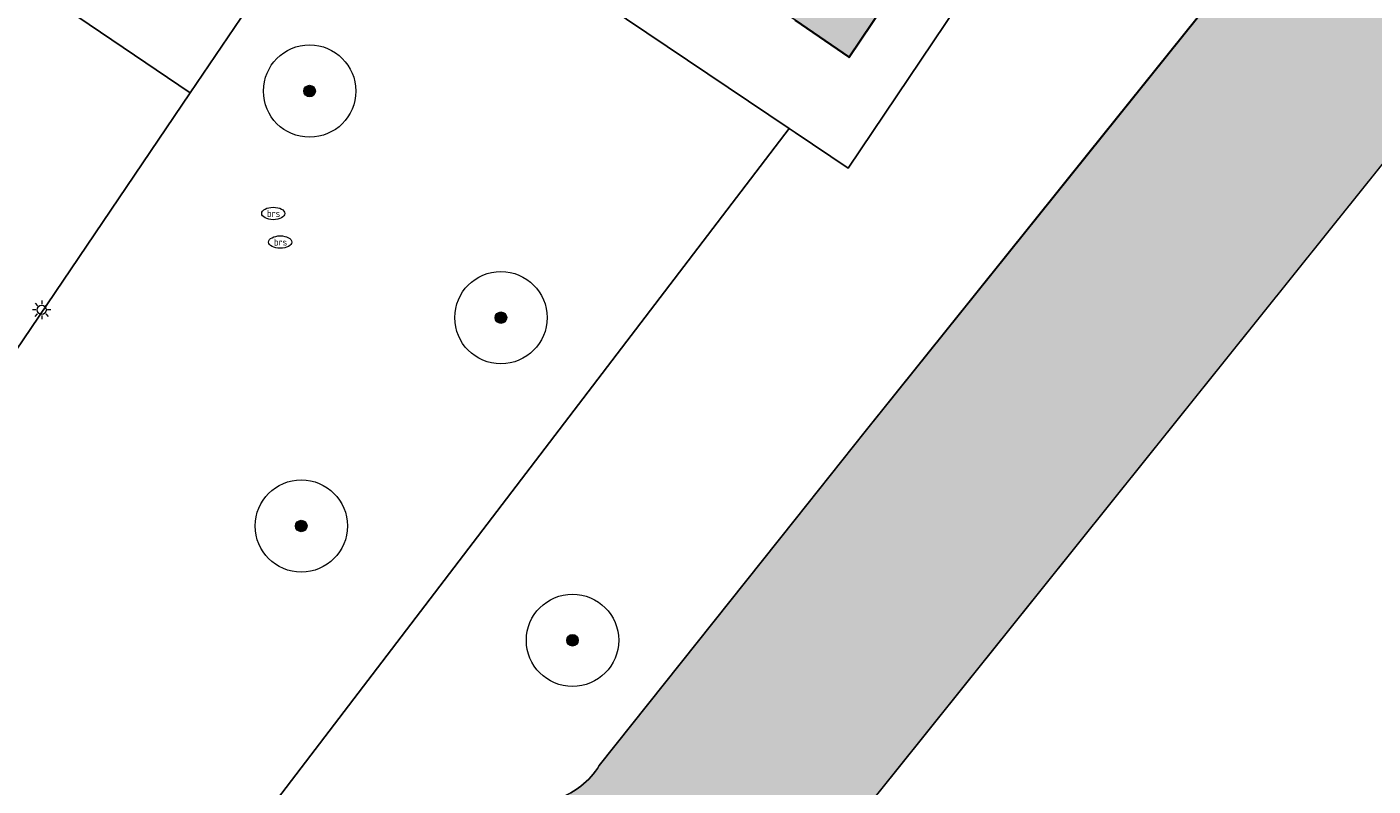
# Model space of a CAD drawing. Header units: metres. Extents: x 125349 to 128236, y 501602 to 503797.
# Tile 168 of 256: x 126983 to 127013, y 502093 to 502109. Entities that reach past the tile are written whole.
import ezdxf
from ezdxf.enums import TextEntityAlignment as Align

# ---------------------------------------------------------------- set-up
doc = ezdxf.new("R2010")
doc.units = ezdxf.units.M
doc.layers.get('0').update_dxf_attribs({"linetype": 'CONTINUOUS'})
for name, color, linetype, lineweight in [('B-WE-GK-BESCHOEIING-G', 130, 'GK-BESCHOEIING-SO', 18), ('B-WE-GR-BOOM-S-500', 90, 'CONTINUOUS', 18), ('B-WE-GR-GROENVOORZIENING-GV', 80, 'CONTINUOUS', 18), ('B-WE-IE-MEUBILAIR-S', 7, 'CONTINUOUS', 18), ('B-WE-OG-BEBOUWING-GV', 7, 'CONTINUOUS', 35), ('B-WE-OG-BEBOUWING_TE AMOVEREN-V', 253, 'CONTINUOUS', 18), ('B-WE-OG-TERREIN_BEGROEID-GV', 7, 'CONTINUOUS', 18), ('B-WE-OG-WATER-GV', 130, 'CONTINUOUS', 18), ('B-WE-VH-OPENVERHARDING-GV', 90, 'CONTINUOUS', 18), ('B-WE-VH-OPENVERHARDING_BETONSTRAATSTEEN-GV', 90, 'CONTINUOUS', 18), ('B-WE-VH-OPENVERHARDING_TEGEL-GV', 90, 'CONTINUOUS', 18)]:
    doc.layers.add(name, color=color, linetype=linetype, lineweight=lineweight)
doc.layers.add('B-WE-OG-WATER-V', color=7, linetype='CONTINUOUS', lineweight=18, true_color=0xbee8ff)
doc.styles.add('NLCS-ISO', font='NLCS-ISO.ttf')
doc.linetypes.add('GK-BESCHOEIING-SO', pattern='A,18,-3,[1,NLCS.SHX,S=0.6,R=0,X=0,Y=0],-3', length=24)

# ---------------------------------------------------------------- blocks, each defined once
blk = doc.blocks.new('SIE-MEUBILAIR_PAAL_LICHTMAST-SO')
for points in [[(-0.625, 0), (-1, 0)], [(-0.7071067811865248, 0.7071067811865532), (-0.4419417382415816, 0.44194173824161)], [(0, 1), (0, 0.625)], [(0.44194173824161, 0.4419417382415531), (0.7071067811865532, 0.7071067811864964)], [(1, 0), (0.625, 0)], [(-0.7071067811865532, -0.7071067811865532), (-0.4419417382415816, -0.44194173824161)], [(0, -0.625), (0, -1)], [(0.4419417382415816, -0.4419417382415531), (0.7071067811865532, -0.7071067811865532)]]:
    blk.add_lwpolyline(points)
blk.add_circle((0, 0), 0.5)
blk = doc.blocks.new('SIE-MEUBILAIR_PUT_BRANDSTOFPUT-SO')
blk.add_ellipse((0, 0), major_axis=(1.25, 4.517432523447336e-15), ratio=0.5400000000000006)
at = {"style": 'NLCS-ISO'}
blk.add_text('brs', height=0.75, dxfattribs=at).set_placement((0.0261189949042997, 2.557953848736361e-13), align=Align.MIDDLE_CENTER)
blk = doc.blocks.new('SGR-BOOM_01-SO')
at = {"linetype": 'ByBlock', "lineweight": 18}
h = blk.add_hatch(color=0, dxfattribs=at)
h.dxf.hatch_style = 1
edge = h.paths.add_edge_path()
edge.add_arc((0, 0), 0.25, 0, 360)
at = {"color": 0, "linetype": 'ByBlock', "lineweight": 18}
for radius in [2, 0.25]:
    blk.add_circle((0, 0), radius, dxfattribs=at)

msp = doc.modelspace()

# ---------------------------------------------------------------- hatches: boundary and pattern name
at = {"layer": 'B-WE-OG-BEBOUWING_TE AMOVEREN-V', "transparency": 33554508}
h = msp.add_hatch(color=256, dxfattribs=at)
h.dxf.hatch_style = 1
h.paths.add_polyline_path([(127006.786, 502117.203), (127020.754, 502137.991), (127045.138, 502174.515), (127069.955, 502211.466), (127072.925, 502215.888), (127074.52, 502218.263), (127071.581, 502220.233), (127071.935, 502220.881), (127071.038, 502221.487), (127070.634, 502220.889), (127064.755, 502224.728), (127062.628, 502221.554), (127062.436, 502221.669), (127061.551, 502221.233), (127060.845, 502220.613), (127060.348, 502219.868), (127060.071, 502218.987), (127059.993, 502217.985), (127060.173, 502217.873), (127054.138, 502208.858), (127039.109, 502186.411), (127000, 502127.876), (126997.66, 502124.374), (126996.309, 502122.082), (126996.13, 502122.18), (126995.314, 502121.765), (126994.608, 502121.156), (126994.11, 502120.409), (126993.82, 502119.524), (126993.723, 502118.57), (126993.91, 502118.429), (126991.712, 502115.176), (126997.263, 502111.427), (126996.813, 502110.827), (126997.863, 502110.127), (126998.263, 502110.828), (127000, 502109.642), (127001.167, 502108.841), (127005.822, 502115.768)])
at = {"layer": 'B-WE-OG-WATER-V'}
h = msp.add_hatch(color=256, dxfattribs=at)
edge = h.paths.add_edge_path()
edge.add_line((127146.932, 502282.446), (127145.997, 502281.283))
edge.add_line((127145.997, 502281.283), (127125.073, 502254.623))
edge.add_line((127125.073, 502254.623), (127121.315, 502250))
edge.add_line((127121.315, 502250), (127105.7, 502230.321))
edge.add_line((127105.7, 502230.321), (127092.161, 502213.258))
edge.add_line((127092.161, 502213.258), (127073.659, 502190.454))
edge.add_line((127073.659, 502190.454), (127048.805, 502159.686))
edge.add_line((127048.805, 502159.686), (127016.739, 502119.704))
edge.add_line((127016.739, 502119.704), (127011.991, 502113.788))
edge.add_line((127011.991, 502113.788), (127006.339, 502106.746))
edge.add_line((127006.339, 502106.746), (127001.514, 502100.734))
edge.add_line((127001.514, 502100.734), (127000, 502098.829))
edge.add_line((127000, 502098.829), (126995.757, 502093.501))
edge.add_arc((126994.3375606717, 502094.3677425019), 1.663144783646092, 307.9346775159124, 328.59079517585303, ccw=False)
edge.add_arc((126994.2664725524, 502094.469720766), 1.787290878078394, 290.89769663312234, 307.7223175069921, ccw=False)
edge.add_line((126994.904, 502092.8), (126992.703, 502091.951))
edge.add_line((126992.703, 502091.951), (126993.101, 502090.199))
edge.add_line((126993.101, 502090.199), (126990.848, 502087.398))
edge.add_line((126990.848, 502087.398), (126989.296, 502085.403))
edge.add_arc((126991.4469296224, 502083.2823067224), 3.020569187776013, 135.4055568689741, 155.9768027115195)
edge.add_arc((126991.2467602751, 502083.5113356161), 2.747468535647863, 158.6408285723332, 165.4837753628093)
edge.add_arc((126991.0979633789, 502083.564824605), 2.590054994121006, 165.804203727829, 203.7908151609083)
edge.add_arc((126991.083956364, 502083.5575017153), 2.57428440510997, 203.7674406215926, 237.2676172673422)
edge.add_arc((126991.1180157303, 502084.5584883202), 3.472775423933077, 245.7557651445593, 267.920465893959)
edge.add_arc((126991.0457743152, 502083.9855336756), 2.898032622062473, 268.9367896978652, 294.3356598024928)
edge.add_arc((126990.5264571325, 502084.5055459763), 3.595174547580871, 298.4650758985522, 315.5746966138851)
edge.add_line((126993.094, 502081.989), (126996.543, 502086.319))
edge.add_line((126996.543, 502086.319), (127000, 502090.659))
edge.add_line((127000, 502090.659), (127002.168, 502093.374))
edge.add_line((127002.168, 502093.374), (127018.05, 502113.191))
edge.add_line((127018.05, 502113.191), (127031.108, 502129.472))
edge.add_line((127031.108, 502129.472), (127061.611, 502167.612))
edge.add_line((127061.611, 502167.612), (127076.18, 502185.636))
edge.add_line((127076.18, 502185.636), (127097.104, 502211.626))
edge.add_line((127097.104, 502211.626), (127127.528, 502250))
edge.add_line((127127.528, 502250), (127141.585, 502267.668))
edge.add_line((127141.585, 502267.668), (127174.668, 502308.914))
edge.add_line((127174.668, 502308.914), (127184.906, 502321.879))
edge.add_line((127184.906, 502321.879), (127188.636, 502326.611))
edge.add_line((127188.636, 502326.611), (127189.054, 502327.119))
edge.add_line((127189.054, 502327.119), (127190.095, 502328.384))
edge.add_line((127190.095, 502328.384), (127190.593, 502328.989))
edge.add_line((127190.593, 502328.989), (127194.521, 502333.834))
edge.add_line((127194.521, 502333.834), (127200.996, 502341.901))
edge.add_line((127200.996, 502341.901), (127210.601, 502354.098))
edge.add_line((127210.601, 502354.098), (127221.457, 502367.694))
edge.add_line((127221.457, 502367.694), (127227.76, 502375.492))
edge.add_line((127227.76, 502375.492), (127239.316, 502389.987))
edge.add_line((127239.316, 502389.987), (127250.522, 502404.183))
edge.add_line((127250.522, 502404.183), (127250.931, 502404.69))
edge.add_line((127250.931, 502404.69), (127252.814, 502407.025))
edge.add_line((127252.814, 502407.025), (127253.223, 502407.532))
edge.add_line((127253.223, 502407.532), (127261.528, 502418.029))
edge.add_line((127261.528, 502418.029), (127262.16, 502418.83))
edge.add_line((127262.16, 502418.83), (127280.756, 502442.371))
edge.add_line((127280.756, 502442.371), (127281.388, 502443.172))
edge.add_line((127281.388, 502443.172), (127288.742, 502452.27))
edge.add_line((127288.742, 502452.27), (127292.844, 502457.368))
edge.add_line((127292.844, 502457.368), (127301.099, 502467.765))
edge.add_line((127301.099, 502467.765), (127310.554, 502479.662))
edge.add_line((127310.554, 502479.662), (127316.457, 502487.01))
edge.add_line((127316.457, 502487.01), (127326.723, 502500))
edge.add_line((127326.723, 502500), (127333.71, 502508.963))
edge.add_line((127333.71, 502508.963), (127335.017, 502510.607))
edge.add_line((127335.017, 502510.607), (127336.627, 502512.7))
edge.add_line((127336.627, 502512.7), (127337.733, 502514.095))
edge.add_line((127337.733, 502514.095), (127339.041, 502516.04))
edge.add_line((127339.041, 502516.04), (127342.413, 502521.025))
edge.add_line((127342.413, 502521.025), (127343.922, 502523.169))
edge.add_line((127343.922, 502523.169), (127345.282, 502525.313))
edge.add_line((127345.282, 502525.313), (127347.094, 502528.256))
edge.add_line((127347.094, 502528.256), (127349.97, 502532.701))
edge.add_line((127349.97, 502532.701), (127348.925, 502534.188))
edge.add_line((127348.925, 502534.188), (127347.874, 502534.784))
edge.add_line((127347.874, 502534.784), (127345.706, 502535.075))
edge.add_line((127345.706, 502535.075), (127344.77, 502533.818))
edge.add_line((127344.77, 502533.818), (127343.611, 502531.773))
edge.add_line((127343.611, 502531.773), (127342.1, 502529.279))
edge.add_line((127342.1, 502529.279), (127339.935, 502525.888))
edge.add_line((127339.935, 502525.888), (127339.482, 502525.14))
edge.add_line((127339.482, 502525.14), (127334.298, 502517.512))
edge.add_line((127334.298, 502517.512), (127333.645, 502516.715))
edge.add_line((127333.645, 502516.715), (127330.276, 502512.38))
edge.add_line((127330.276, 502512.38), (127324.635, 502505.193))
edge.add_line((127324.635, 502505.193), (127320.559, 502500))
edge.add_line((127320.559, 502500), (127316.56, 502494.911))
edge.add_line((127316.56, 502494.911), (127303.003, 502478.016))
edge.add_line((127303.003, 502478.016), (127288.996, 502460.371))
edge.add_line((127288.996, 502460.371), (127283.864, 502454.114))
edge.add_line((127283.864, 502454.114), (127280.592, 502450.124))
edge.add_line((127280.592, 502450.124), (127273.338, 502440.977))
edge.add_line((127273.338, 502440.977), (127272.406, 502439.824))
edge.add_line((127272.406, 502439.824), (127267.412, 502433.643))
edge.add_line((127267.412, 502433.643), (127265.784, 502431.629))
edge.add_line((127265.784, 502431.629), (127264.526, 502430.033))
edge.add_line((127264.526, 502430.033), (127263.689, 502428.97))
edge.add_line((127263.689, 502428.97), (127258.337, 502422.178))
edge.add_line((127258.337, 502422.178), (127257.079, 502420.582))
edge.add_line((127257.079, 502420.582), (127256.73, 502420.141))
edge.add_line((127256.73, 502420.141), (127247.423, 502408.377))
edge.add_line((127247.423, 502408.377), (127247.074, 502407.936))
edge.add_line((127247.074, 502407.936), (127233.567, 502391.041))
edge.add_line((127233.567, 502391.041), (127220.66, 502374.896))
edge.add_line((127220.66, 502374.896), (127210.055, 502361.549))
edge.add_line((127210.055, 502361.549), (127195.947, 502343.954))
edge.add_line((127195.947, 502343.954), (127192.549, 502339.583))
edge.add_line((127192.549, 502339.583), (127188.794, 502334.752))
edge.add_line((127188.794, 502334.752), (127187.242, 502332.86))
edge.add_line((127187.242, 502332.86), (127186.557, 502331.941))
edge.add_line((127186.557, 502331.941), (127186.756, 502331.78))
edge.add_line((127186.756, 502331.78), (127186.503, 502331.467))
edge.add_line((127186.503, 502331.467), (127186.448, 502331.398))
edge.add_line((127186.448, 502331.398), (127186.353, 502331.281))
edge.add_line((127186.353, 502331.281), (127186.067, 502330.928))
edge.add_line((127186.067, 502330.928), (127185.323, 502330.007))
edge.add_line((127185.323, 502330.007), (127185.112, 502329.746))
edge.add_line((127185.112, 502329.746), (127184.871, 502329.447))
edge.add_line((127184.871, 502329.447), (127184.543, 502329.336))
edge.add_line((127184.543, 502329.336), (127182.177, 502326.417))
edge.add_line((127182.177, 502326.417), (127166.026, 502306.191))
edge.add_line((127166.026, 502306.191), (127162.786, 502302.162))
edge.add_line((127162.786, 502302.162), (127146.932, 502282.446))

# ---------------------------------------------------------------- linework, layer by layer
at = {"layer": 'B-WE-GK-BESCHOEIING-G', "flags": 128}
for points in [[(127184.543, 502329.336), (127182.177, 502326.417), (127166.026, 502306.191), (127145.997, 502281.283), (127125.073, 502254.623), (127121.315, 502250), (127092.161, 502213.258), (127073.659, 502190.454), (127048.805, 502159.686), (127016.739, 502119.704), (127001.514, 502100.734), (127000, 502098.829), (126995.757, 502093.501)], [(126993.094, 502081.989), (127000, 502090.659), (127002.168, 502093.374), (127018.05, 502113.191), (127031.108, 502129.472), (127061.611, 502167.612), (127076.18, 502185.636), (127097.104, 502211.626), (127127.528, 502250), (127141.585, 502267.668), (127174.668, 502308.914), (127184.906, 502321.879), (127188.636, 502326.611)]]:
    msp.add_lwpolyline(points, dxfattribs=at)
at = {"layer": 'B-WE-GK-BESCHOEIING-G'}
for points in [[(126995.757, 502093.501, -0.09037416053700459), (126995.36, 502093.056)], [(126995.36, 502093.056, -0.07354341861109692), (126994.904, 502092.8)]]:
    msp.add_lwpolyline(points, format="xyb", dxfattribs=at)
at = {"layer": 'B-WE-GR-GROENVOORZIENING-GV', "flags": 128}
msp.add_lwpolyline([(127189.054, 502327.119), (127188.636, 502326.611), (127184.906, 502321.879), (127174.668, 502308.914), (127141.585, 502267.668), (127127.528, 502250), (127097.104, 502211.626), (127076.18, 502185.636), (127061.611, 502167.612), (127031.108, 502129.472), (127018.05, 502113.191), (127002.168, 502093.374), (127000, 502090.659), (126996.543, 502086.319), (126993.094, 502081.989)], dxfattribs=at)
at = {"layer": 'B-WE-OG-BEBOUWING-GV', "flags": 128}
msp.add_lwpolyline([(127000, 502109.642), (127001.167, 502108.841), (127005.822, 502115.768)], dxfattribs=at)
at = {"layer": 'B-WE-OG-TERREIN_BEGROEID-GV', "flags": 128}
msp.add_lwpolyline([(126995.757, 502093.501), (127000, 502098.829), (127001.514, 502100.734), (127006.339, 502106.746), (127011.991, 502113.788), (127008.2, 502116.27), (127006.786, 502117.203), (127005.822, 502115.768), (127006.917, 502115.032), (127001.145, 502106.441), (127000, 502107.21), (126999.87, 502107.297), (126983.904, 502086.374)], dxfattribs=at)
msp.add_lwpolyline([(126983.904, 502086.374), (126999.87, 502107.297), (126990.601, 502113.537), (126986.9, 502108.072), (126982.763, 502101.966), (126975.811, 502091.859), (126975.554, 502091.501), (126983.58, 502085.95)], close=True, dxfattribs=at)
at = {"layer": 'B-WE-OG-TERREIN_BEGROEID-GV'}
for points in [[(126995.36, 502093.056, 0.09037416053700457), (126995.757, 502093.501)], [(126994.904, 502092.8, 0.07354341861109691), (126995.36, 502093.056)]]:
    msp.add_lwpolyline(points, format="xyb", dxfattribs=at)
at = {"layer": 'B-WE-OG-WATER-GV', "flags": 128}
for points in [[(127146.932, 502282.446), (127145.997, 502281.283), (127125.073, 502254.623), (127121.315, 502250), (127105.7, 502230.321), (127092.161, 502213.258), (127073.659, 502190.454), (127048.805, 502159.686), (127016.739, 502119.704), (127011.991, 502113.788), (127006.339, 502106.746), (127001.514, 502100.734), (127000, 502098.829)], [(126993.094, 502081.989), (126996.543, 502086.319), (127000, 502090.659), (127002.168, 502093.374), (127018.05, 502113.191)], [(127000, 502098.829), (126995.757, 502093.501)]]:
    msp.add_lwpolyline(points, dxfattribs=at)
at = {"layer": 'B-WE-OG-WATER-GV'}
for points in [[(126995.757, 502093.501, -0.09037416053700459), (126995.36, 502093.056)], [(126995.36, 502093.056, -0.07354341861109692), (126994.904, 502092.8)]]:
    msp.add_lwpolyline(points, format="xyb", dxfattribs=at)
at = {"layer": 'B-WE-VH-OPENVERHARDING-GV', "flags": 128}
msp.add_lwpolyline([(126918.316, 502129.797), (126971.054, 502094.604), (126968.253, 502090.338), (126970.682, 502088.723), (126973.673, 502093.223), (126974.123, 502092.889), (126974.182, 502092.987), (126975.811, 502091.859), (126982.763, 502101.966), (126986.9, 502108.072), (126983.257, 502110.54), (126979.361, 502104.584), (126979.961, 502104.234), (126979.311, 502103.333), (126978.711, 502103.683), (126976.713, 502100.829), (126976.222, 502100.026), (126976.406, 502099.91), (126973.754, 502095.918), (126965.967, 502101.125), (126966.302, 502101.617), (126918.295, 502133.679)], dxfattribs=at)
at = {"layer": 'B-WE-VH-OPENVERHARDING_BETONSTRAATSTEEN-GV', "flags": 128}
msp.add_lwpolyline([(126983.257, 502110.54), (126986.9, 502108.072), (126990.601, 502113.537)], dxfattribs=at)
at = {"layer": 'B-WE-VH-OPENVERHARDING_TEGEL-GV', "flags": 128}
msp.add_lwpolyline([(126990.601, 502113.537), (126999.87, 502107.297), (127000, 502107.21), (127001.145, 502106.441), (127006.917, 502115.032), (127005.822, 502115.768), (127001.167, 502108.841), (127000, 502109.642), (126998.263, 502110.828), (126997.863, 502110.127), (126996.813, 502110.827), (126997.263, 502111.427), (126991.712, 502115.176)], close=True, dxfattribs=at)

# ---------------------------------------------------------------- block references
at = {"layer": 'B-WE-GR-BOOM-S-500', "xscale": 0.5, "yscale": 0.5, "zscale": 0.5}
for p in [(126989.485, 502108.109), (126993.628, 502103.201), (126989.305, 502098.689), (126995.178, 502096.213)]:
    msp.add_blockref('SGR-BOOM_01-SO', p, dxfattribs=at)
at = {"layer": 'B-WE-IE-MEUBILAIR-S', "xscale": 0.2, "yscale": 0.2, "zscale": 0.2}
for name, p in [('SIE-MEUBILAIR_PUT_BRANDSTOFPUT-SO', (126988.698, 502105.458)), ('SIE-MEUBILAIR_PUT_BRANDSTOFPUT-SO', (126988.848, 502104.838)), ('SIE-MEUBILAIR_PAAL_LICHTMAST-SO', (126983.684, 502103.371))]:
    msp.add_blockref(name, p, dxfattribs=at)

doc.saveas('drawing.dxf')
